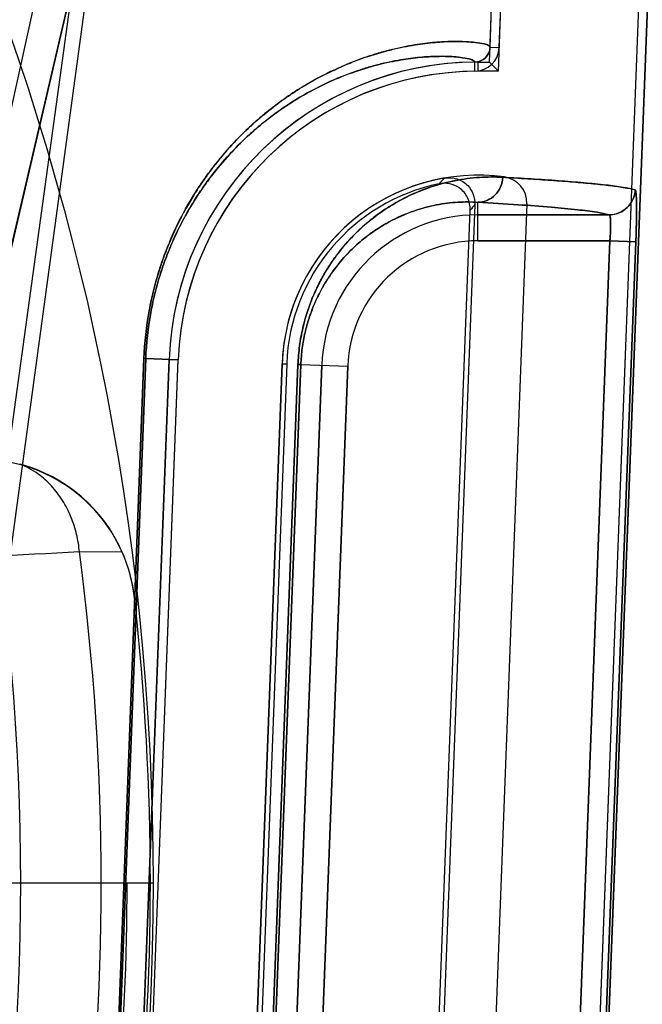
# Model space of a CAD drawing. Header units: millimetres. Extents: x 0 to 297, y 0 to 210.
# Tile 175 of 256: x 56.7277 to 56.8116, y 159.5951 to 159.7277. Entities that reach past the tile are written whole.
import ezdxf

# ---------------------------------------------------------------- set-up
doc = ezdxf.new("R2010")
doc.units = ezdxf.units.MM
doc.header["$LTSCALE"] = 16.335
doc.layers.get('0').update_dxf_attribs({"linetype": 'CONTINUOUS'})
for name, color, linetype in [('AXES_REF', 7, 'CONTINUOUS'), ('INTFCLR_1', 7, 'CONTINUOUS'), ('INTFCLR_144815', 7, 'CONTINUOUS'), ('INTFCLR_72935', 7, 'CONTINUOUS')]:
    doc.layers.add(name, color=color, linetype=linetype)

msp = doc.modelspace()

# ---------------------------------------------------------------- linework, layer by layer
at = {"color": 7, "linetype": 'Continuous'}
for radius in [6.787079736, 6.7865, 6.743039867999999]:
    msp.add_circle((57.4637306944, 154.7114647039), radius, dxfattribs=at)
msp.add_arc((57.4637306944, 154.7114647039), 6.72, 278.2771290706, 261.7228709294, dxfattribs=at)
at = {"layer": 'AXES_REF', "color": 9, "linetype": 'Continuous'}
msp.add_circle((57.4637306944, 154.7114647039), 6.191158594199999, dxfattribs=at)
at = {"layer": 'INTFCLR_1', "color": 6, "linetype": 'Continuous'}
for p, q in [((56.791103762, 159.7240051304), (56.8009789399, 159.9824779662)), ((56.7923371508, 159.723958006), (56.8022115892, 159.9824114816)), ((56.8207185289, 159.9814167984), (56.7843871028, 159.0304783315)), ((56.8219511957, 159.9813507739), (56.78562139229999, 159.0304547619)), ((56.7960676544, 159.7029082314), (56.7879086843, 159.4893554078)), ((56.7414407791, 159.5139168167), (56.7478593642, 159.6819168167)), ((56.7426750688, 159.513893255), (56.7490936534, 159.681893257)), ((56.7630834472, 159.6813587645), (56.7566648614, 159.5133587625))]:
    msp.add_line(p, q, dxfattribs=at)
at = {"layer": 'INTFCLR_1', "color": 9, "linetype": 'Continuous'}
for p, q in [((56.791103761, 159.7240051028), (56.79233715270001, 159.723958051)), ((56.7890405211, 159.7207508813), (56.789027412, 159.7219851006)), ((56.7894665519, 159.6979113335), (56.7894665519, 159.7031057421)), ((56.7894665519, 159.7014108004), (56.8071586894, 159.7014108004)), ((56.8072441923, 159.6979113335), (56.7894665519, 159.6979113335)), ((56.8072441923, 159.6979113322), (56.79947649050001, 159.4947902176)), ((56.8107384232, 159.6977777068), (56.8029705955, 159.4946565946)), ((56.8107384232, 159.6977777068), (56.8072441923, 159.6979113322)), ((56.7380676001, 159.5140598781), (56.7444613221, 159.6820609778)), ((56.74470336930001, 159.68206099), (56.7383135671, 159.5140598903)), ((56.74470336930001, 159.68206099), (56.7444613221, 159.6820609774)), ((56.74470336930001, 159.68206099), (56.7490936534, 159.6818932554)), ((56.7588233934, 159.5132613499), (56.76521980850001, 159.6812624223)), ((56.76560451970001, 159.6812624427), (56.7592140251, 159.5132613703)), ((56.76521980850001, 159.6812624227), (56.76560451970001, 159.6812624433)), ((56.76560451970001, 159.6812624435), (56.77191879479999, 159.6810212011)), ((56.762003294, 159.5131548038), (56.7684218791, 159.6811548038)), ((56.7655002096, 159.5130212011), (56.77191879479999, 159.6810212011))]:
    msp.add_line(p, q, dxfattribs=at)
at = {"layer": 'INTFCLR_1', "color": 6, "linetype": 'Continuous'}
for centre, radius, start, end in [((56.7890051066, 159.724085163), 0.0021001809, 270.608534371, 357.8153197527), ((56.7890051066, 159.724085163), 0.0033344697, 270.6085426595, 357.814546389), ((56.7894665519, 159.6803507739), 0.0416366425, 90.6042427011, 177.8120294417), ((56.7894665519, 159.6803507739), 0.0404023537, 90.60417744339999, 177.8120271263), ((56.7894665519, 159.6803507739), 0.0264023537, 82.21149370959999, 177.8120295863), ((56.7925702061, 159.7030418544), 0.0035, 357.8120301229, 82.21149379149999)]:
    msp.add_arc(centre, radius, start, end, dxfattribs=at)
at = {"layer": 'INTFCLR_1', "color": 9, "linetype": 'Continuous'}
for radius, start, end in [(0.0210600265, 90.00000001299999, 177.8120294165), (0.0175605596, 90.0000000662, 177.8120297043)]:
    msp.add_arc((56.7894665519, 159.6803507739), radius, start, end, dxfattribs=at)
for points, knots in [([(56.7444613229, 159.6820609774), (56.7445432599, 159.684213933), (56.744838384, 159.6868916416), (56.74547015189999, 159.6900236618), (56.745940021, 159.6919982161), (56.74649466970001, 159.6939008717), (56.747125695, 159.6957284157), (56.7477787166, 159.6974429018), (56.7489665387, 159.7001825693), (56.7505187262, 159.7030711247), (56.7521975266, 159.7056749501), (56.75382483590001, 159.7079458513), (56.7558927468, 159.7104511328), (56.7584316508, 159.7130433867), (56.7616228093, 159.7158324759), (56.7654699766, 159.7185540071), (56.7693146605, 159.7206159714), (56.7721773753, 159.7218539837), (56.7747127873, 159.7228002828), (56.7771304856, 159.7235156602), (56.7794139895, 159.7240281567), (56.7813874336, 159.7243869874), (56.7835807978, 159.7246604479), (56.7858952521, 159.7247832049), (56.7880776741, 159.7247548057), (56.7897744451, 159.7245659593), (56.7907870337, 159.7243146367), (56.7911074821, 159.7241020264), (56.7911037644, 159.7240051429)], [0, 0, 0, 0, 0.09145445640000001, 0.1138036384, 0.1356225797, 0.1775934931, 0.1978577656, 0.2176815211, 0.2554568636, 0.3245480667, 0.3565511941, 0.3869221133, 0.443096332, 0.4942467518, 0.5407728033, 0.6228600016, 0.6936556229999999, 0.7255371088, 0.7551980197, 0.8084927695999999, 0.8323850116, 0.8545194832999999, 0.8936035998, 0.9261879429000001, 0.9525909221, 0.9869380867, 0.995884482, 1, 1, 1, 1]), ([(56.74470336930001, 159.68206099), (56.7447815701, 159.6841174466), (56.74506264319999, 159.6866750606), (56.745664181, 159.6896668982), (56.746111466, 159.691552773), (56.7466394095, 159.6933699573), (56.747240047, 159.6951153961), (56.7478615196, 159.6967525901), (56.7489917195, 159.6993682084), (56.7504686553, 159.7021260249), (56.75206619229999, 159.7046118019), (56.7536141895, 159.7067787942), (56.7555810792, 159.7091688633), (56.75799597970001, 159.7116412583), (56.7610301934, 159.7142995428), (56.7646874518, 159.7168915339), (56.7683426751, 159.7188530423), (56.7710634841, 159.7200285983), (56.7734720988, 159.7209255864), (56.7757686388, 159.7216018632), (56.77793733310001, 159.722084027), (56.7798108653, 159.7224199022), (56.78189296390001, 159.7226727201), (56.7840886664, 159.722779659), (56.7861615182, 159.7227406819), (56.787765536, 159.722548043), (56.78873501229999, 159.7222937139), (56.7890313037, 159.7220796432), (56.7890274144, 159.7219851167)], [0, 0, 0, 0, 0.0917406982, 0.1141566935, 0.136039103, 0.1781262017, 0.1984432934, 0.2183163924, 0.2561787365, 0.3254018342, 0.3574526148, 0.3878602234, 0.4440791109, 0.4952427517, 0.5417573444, 0.6237687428, 0.6944433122, 0.7262543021, 0.7558410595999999, 0.8089827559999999, 0.8327989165, 0.8548590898, 0.8938039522, 0.926266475, 0.9525704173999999, 0.9868267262, 0.9957825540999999, 1, 1, 1, 1]), ([(56.76521980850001, 159.6812624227), (56.7652516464, 159.6820986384), (56.7653936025, 159.6837465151), (56.7658285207, 159.6861308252), (56.76644627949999, 159.6883544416), (56.7671991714, 159.6903778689), (56.768047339, 159.6922008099), (56.7689600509, 159.6938362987), (56.7699168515, 159.6953035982), (56.77119164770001, 159.6970076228), (56.773381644, 159.6994540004), (56.77611266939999, 159.7016823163), (56.7794433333, 159.703685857), (56.78255709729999, 159.7050719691), (56.7861942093, 159.7060703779), (56.7895890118, 159.7065181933), (56.7917669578, 159.7065294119), (56.7928053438, 159.706471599)], [0, 0, 0, 0, 0.0604010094, 0.1191662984, 0.1746963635, 0.22676049, 0.2748219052, 0.3196795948, 0.361833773, 0.4011631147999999, 0.473188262, 0.5983862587, 0.6535955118, 0.7535269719, 0.8432414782, 0.9249341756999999, 1, 1, 1, 1]), ([(56.7928053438, 159.706471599), (56.7927724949, 159.7056071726), (56.7920609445, 159.7038572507), (56.7903052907, 159.7031043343), (56.7894665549, 159.7030994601)], [0, 0, 0, 0, 0.5077181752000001, 1, 1, 1, 1]), ([(56.8071586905, 159.7014139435), (56.8078074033, 159.7014149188), (56.80894744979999, 159.7017497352), (56.8102450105, 159.702998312), (56.8106224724, 159.7041265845), (56.8106502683, 159.7047766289)], [0, 0, 0, 0, 0.3677585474, 0.6311502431, 1, 1, 1, 1]), ([(56.8106502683, 159.7047766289), (56.81070493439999, 159.7047606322), (56.8107363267, 159.7045108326), (56.8107960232, 159.7041490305), (56.8108200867, 159.7034756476), (56.8108368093, 159.7027187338), (56.810837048, 159.7018774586), (56.81082524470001, 159.7006927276), (56.8107926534, 159.699314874), (56.8107556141, 159.6982272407), (56.8107384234, 159.6977777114)], [0, 0, 0, 0, 0.0243362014, 0.083680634, 0.1766809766, 0.3011668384, 0.4113712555, 0.53498631, 0.8077929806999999, 1, 1, 1, 1]), ([(56.76560451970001, 159.6812624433), (56.7656322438, 159.6819917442), (56.7657556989, 159.6834287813), (56.76613375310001, 159.6855078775), (56.7666706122, 159.6874463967), (56.7673247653, 159.6892097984), (56.7680615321, 159.6907977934), (56.7688541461, 159.6922217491), (56.7696848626, 159.6934985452), (56.7707908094, 159.6949797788), (56.7722113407, 159.696568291), (56.7739782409, 159.69815558), (56.77572885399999, 159.6994376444), (56.7779402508, 159.7007641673), (56.780631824, 159.7019545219), (56.7837726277, 159.7028007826), (56.78669903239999, 159.7031723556), (56.7885737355, 159.7031573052), (56.7894665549, 159.7030994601)], [0, 0, 0, 0, 0.06076861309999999, 0.1198784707, 0.1757127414, 0.2280356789, 0.2763077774, 0.3213336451, 0.3636179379, 0.4030422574, 0.4751700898, 0.540631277, 0.6004666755, 0.6555552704, 0.7551204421, 0.8443563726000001, 0.9255041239, 1, 1, 1, 1]), ([(56.8071586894, 159.7014108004), (56.8066208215, 159.7015695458), (56.8052031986, 159.7018211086), (56.8026029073, 159.7021490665), (56.7990561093, 159.7024753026), (56.79457358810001, 159.7028051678), (56.79127228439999, 159.7030043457), (56.7894665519, 159.7031057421)], [0, 0, 0, 0, 0.0945749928, 0.2419709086, 0.4422842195, 0.6949987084, 1, 1, 1, 1]), ([(56.8071586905, 159.7014139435), (56.8072622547, 159.7013986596), (56.807306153, 159.7009042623), (56.8073609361, 159.7002833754), (56.8073245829, 159.6991535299), (56.8072779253, 159.6983523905), (56.8072441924, 159.6979113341)], [0, 0, 0, 0, 0.0888639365, 0.3052811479, 0.6245104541, 1, 1, 1, 1])]:
    msp.add_open_spline(points, degree=3, knots=knots, dxfattribs=at)
at = {"layer": 'INTFCLR_1', "color": 6, "linetype": 'Continuous'}
msp.add_open_spline([(56.7928057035, 159.7064715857), (56.7939331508, 159.7064087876), (56.7961097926, 159.7062816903), (56.7992761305, 159.7060745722), (56.8022196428, 159.7058553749), (56.8048971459, 159.7056215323), (56.80722646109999, 159.7053754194), (56.80910727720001, 159.7051153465), (56.8102030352, 159.7049074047), (56.81064989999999, 159.704776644)], degree=3, knots=[0, 0, 0, 0, 0.1888198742, 0.3645867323, 0.5305926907, 0.6823681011, 0.814025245, 0.9221434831, 1, 1, 1, 1], dxfattribs=at)
at = {"layer": 'INTFCLR_144815', "color": 9, "linetype": 'Continuous'}
for p, q in [((56.7188759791, 159.6162597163), (56.7825135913, 160.0774146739)), ((56.7834072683, 159.973071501), (56.7193407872, 159.6831127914)), ((56.7233021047, 159.6831127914), (56.7910698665, 159.973071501)), ((56.7235972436, 159.6841890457), (56.7908619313, 159.9719952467)), ((56.7682786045, 159.9626659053), (56.72109292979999, 159.6165900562)), ((56.7415482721, 159.6559775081), (56.7357780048, 159.6560036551)), ((56.7431940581, 159.6498200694), (56.7431888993, 159.649866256))]:
    msp.add_line(p, q, dxfattribs=at)
at = {"layer": 'INTFCLR_144815', "color": 6, "linetype": 'Continuous'}
for p, q in [((56.7236658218, 159.6114647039), (56.7422032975, 159.6114647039)), ((56.7422033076, 159.6114647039), (56.7457033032, 159.6114647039)), ((56.7422033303, 159.6114647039), (56.7457032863, 159.6114647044))]:
    msp.add_line(p, q, dxfattribs=at)
at = {"layer": 'INTFCLR_144815', "color": 9, "linetype": 'Continuous'}
msp.add_circle((56.3995349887, 159.6114647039), 0.3461683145, dxfattribs=at)
at = {"layer": 'INTFCLR_144815', "color": 6, "linetype": 'Continuous'}
for centre, radius, start, end in [((56.3995349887, 159.6114647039), 0.3283354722, 350.0000000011, 9.9999999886), ((56.7223294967, 159.6474931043), 0.0209938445, 6.364865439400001, 88.4911031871), ((56.7223155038, 159.6475557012), 0.0209956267, 23.6480536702, 75.071385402), ((56.722268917, 159.6475256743), 0.0210505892, 6.3840988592, 23.6720560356), ((56.3995349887, 159.6114647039), 0.3457928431, 353.6277518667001, 6.372248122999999)]:
    msp.add_arc(centre, radius, start, end, dxfattribs=at)
at = {"layer": 'INTFCLR_144815', "color": 9, "linetype": 'Continuous'}
for centre, radius, start, end in [((56.9901757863, 154.5233428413), 5.1389615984, 92.8375147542, 93.1080322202), ((56.3995349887, 159.6114647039), 0.3391800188, 352.4544928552, 7.5455071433), ((56.3995350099, 159.6114036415), 0.3426683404, 179.9897900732, 0.0102098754)]:
    msp.add_arc(centre, radius, start, end, dxfattribs=at)
msp.add_open_spline([(56.7357780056, 159.6560036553), (56.73570616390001, 159.6567971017), (56.7354449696, 159.6584043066), (56.7346929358, 159.6607516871), (56.7335607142, 159.662971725), (56.7320748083, 159.6649347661), (56.7301591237, 159.6666576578), (56.728611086, 159.6675072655), (56.7277242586, 159.6678422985)], degree=3, knots=[0, 0, 0, 0, 0.1587862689, 0.3232324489, 0.4893702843, 0.6531213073, 0.8110563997, 1, 1, 1, 1], dxfattribs=at)
at = {"layer": 'INTFCLR_72935', "color": 6, "linetype": 'Continuous'}
for p, q in [((56.79102667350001, 159.7219874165), (56.8009789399, 159.9824779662)), ((56.7922147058, 159.7207531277), (56.80221121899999, 159.9824017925)), ((56.8207172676, 159.9813837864), (56.7843866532, 159.0304665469)), ((56.78562139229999, 159.0304547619), (56.8219511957, 159.9813507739)), ((56.7894665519, 159.7219874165), (56.79102667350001, 159.7219874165)), ((56.79102667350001, 159.7219874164), (56.7922147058, 159.7207531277)), ((56.7922147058, 159.7207531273), (56.7894665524, 159.7207531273)), ((56.7890584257, 159.7028003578), (56.780928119, 159.4899977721)), ((56.7803455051, 159.4907896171), (56.788417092, 159.7020552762)), ((56.7478593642, 159.6819168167), (56.7414407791, 159.5139168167)), ((56.7426759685, 159.5139168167), (56.7490945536, 159.6819168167)), ((56.7566648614, 159.5133587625), (56.7630834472, 159.6813587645)), ((56.7636958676, 159.6813470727), (56.7572772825, 159.5133470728))]:
    msp.add_line(p, q, dxfattribs=at)
at = {"layer": 'INTFCLR_72935', "color": 9, "linetype": 'Continuous'}
for p, q in [((56.7894665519, 159.7219874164), (56.7894665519, 159.7207531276)), ((56.7894665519, 159.6979113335), (56.7894665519, 159.7031057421)), ((56.8071586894, 159.7014108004), (56.7894665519, 159.7014108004)), ((56.7894665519, 159.6979113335), (56.8072441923, 159.6979113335)), ((56.79947649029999, 159.4947902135), (56.8072441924, 159.6979113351)), ((56.8029705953, 159.4946565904), (56.8107384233, 159.6977777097)), ((56.8072441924, 159.6979113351), (56.8107384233, 159.6977777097)), ((56.7444613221, 159.682060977), (56.7380676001, 159.5140598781)), ((56.7383135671, 159.5140598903), (56.74470336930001, 159.6820609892)), ((56.74470336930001, 159.6820609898), (56.7444613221, 159.6820609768)), ((56.7490936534, 159.6818932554), (56.74470336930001, 159.68206099)), ((56.76521980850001, 159.6812624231), (56.7588233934, 159.5132613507)), ((56.7592140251, 159.513261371), (56.76560451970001, 159.6812624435)), ((56.7630834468, 159.6813587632), (56.7636954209, 159.6813353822)), ((56.76560451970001, 159.6812624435), (56.76521980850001, 159.6812624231)), ((56.76560451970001, 159.6812624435), (56.77191879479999, 159.6810212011)), ((56.7684218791, 159.6811548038), (56.762003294, 159.5131548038)), ((56.77191879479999, 159.6810212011), (56.7655002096, 159.5130212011))]:
    msp.add_line(p, q, dxfattribs=at)
at = {"layer": 'INTFCLR_72935', "color": 6, "linetype": 'Continuous'}
for radius, start, end in [(0.0416366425, 89.9999999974, 177.812029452), (0.0404023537, 89.9999992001, 177.8120271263), (0.0264023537, 99.779194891, 177.8120267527), (0.025789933, 101.72829084, 177.8120295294)]:
    msp.add_arc((56.7894665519, 159.6803507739), radius, start, end, dxfattribs=at)
at = {"layer": 'INTFCLR_72935', "color": 9, "linetype": 'Continuous'}
for centre, radius, start, end in [((56.8325161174, 159.6586572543), 0.0673494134, 134.8928101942, 135.8102465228), ((56.8325401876, 159.6647246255), 0.0577964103, 138.7922958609, 139.7668776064), ((56.7894665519, 159.6803507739), 0.0210600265, 89.99999998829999, 177.812029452), ((56.7894665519, 159.6803507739), 0.0175605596, 90.0000000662, 177.8120297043)]:
    msp.add_arc(centre, radius, start, end, dxfattribs=at)
for points, knots in [([(56.7911037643, 159.7240051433), (56.7911075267, 159.7241032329), (56.7907810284, 159.7243170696), (56.78975930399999, 159.7245687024), (56.7880485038, 159.7247568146), (56.7858563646, 159.7247823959), (56.7835419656, 159.7246567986), (56.7807986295, 159.7243119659), (56.7782467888, 159.7237887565), (56.7759931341, 159.7231791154), (56.7734222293, 159.7223568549), (56.7699349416, 159.7209476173), (56.7654825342, 159.7185615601), (56.7620919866, 159.7161653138), (56.7597652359, 159.7142090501), (56.7580610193, 159.7126644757), (56.7559064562, 159.7104653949), (56.7538487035, 159.7079759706), (56.7522243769, 159.7057143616), (56.7505408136, 159.7031094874), (56.7489832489, 159.7002170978), (56.7477916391, 159.6974743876), (56.7471366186, 159.695758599), (56.7465024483, 159.6939259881), (56.7459450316, 159.6920173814), (56.7454732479, 159.6900379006), (56.7448394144, 159.6869003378), (56.7445434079, 159.684217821), (56.7444613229, 159.6820609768)], [0, 0, 0, 0, 0.0041667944, 0.0132325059, 0.04788090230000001, 0.0743889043, 0.106992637, 0.1459539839, 0.1917350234, 0.2174100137, 0.2450322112, 0.3062748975, 0.3767708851, 0.459022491, 0.4819214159, 0.5057929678, 0.5566317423, 0.6124577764, 0.6427014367, 0.6747871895, 0.7440712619, 0.7818214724, 0.801661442, 0.8220172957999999, 0.8641280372, 0.8859911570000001, 0.908379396, 1, 1, 1, 1]), ([(56.7890274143, 159.7219851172), (56.7890313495, 159.7220807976), (56.7887293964, 159.722296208), (56.7877511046, 159.7225507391), (56.7861338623, 159.722742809), (56.7840517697, 159.7227790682), (56.7818561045, 159.722669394), (56.77925174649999, 159.7223504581), (56.77682883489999, 159.7218591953), (56.77468854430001, 159.721283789), (56.77224599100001, 159.7205056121), (56.7689317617, 159.719168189), (56.764699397, 159.7168987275), (56.7614766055, 159.7146168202), (56.7592646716, 159.7127528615), (56.75764369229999, 159.7112801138), (56.7555941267, 159.7091824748), (56.7536368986, 159.7068075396), (56.75209173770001, 159.704649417), (56.7504896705, 159.7021626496), (56.7490076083, 159.6994011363), (56.7476918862, 159.6963625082), (56.7467715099, 159.6938224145), (56.7461162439, 159.6915710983), (56.7456671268, 159.6896804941), (56.7450636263, 159.6866833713), (56.7447817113, 159.6841211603), (56.74470336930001, 159.6820609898)], [0, 0, 0, 0, 0.0042689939, 0.0133435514, 0.04789979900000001, 0.0743084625, 0.1067905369, 0.1456133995, 0.1912450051, 0.2168435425, 0.2443897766, 0.3054885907, 0.3758642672, 0.4580401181, 0.4809306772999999, 0.5047993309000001, 0.5556514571, 0.6115219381, 0.6418021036, 0.6739356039, 0.7433519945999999, 0.7811892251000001, 0.8214826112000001, 0.8637100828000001, 0.8856368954, 0.9080921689, 1, 1, 1, 1]), ([(56.7928053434, 159.706471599), (56.7917689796, 159.7065292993), (56.7895996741, 159.706518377), (56.78622012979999, 159.7060747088), (56.7825922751, 159.7050841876), (56.77947460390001, 159.7037026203), (56.77690765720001, 159.7021620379), (56.77487738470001, 159.7006754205), (56.7728353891, 159.6988427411), (56.7708139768, 159.6965867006), (56.769242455, 159.6943375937), (56.7680636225, 159.6922332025), (56.7672105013, 159.6904055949), (56.76645271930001, 159.6883746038), (56.7658339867, 159.6861541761), (56.7653954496, 159.6837622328), (56.7652520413, 159.6821090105), (56.76521980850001, 159.6812624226)], [0, 0, 0, 0, 0.07491115, 0.1561199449, 0.2453271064, 0.345430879, 0.4010944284, 0.4611556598, 0.5267563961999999, 0.5987622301, 0.6793164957, 0.7241863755, 0.7727217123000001, 0.8247304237, 0.8804609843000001, 0.9388567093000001, 1, 1, 1, 1]), ([(56.7894665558, 159.7030963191), (56.7903057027, 159.7031011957), (56.792060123, 159.7038582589), (56.7927724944, 159.7056071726), (56.7928053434, 159.706471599)], [0, 0, 0, 0, 0.4924043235, 1, 1, 1, 1]), ([(56.81065026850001, 159.7047766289), (56.810613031, 159.7039052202), (56.809838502, 159.7021235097), (56.80802813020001, 159.7014158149), (56.8071586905, 159.7014139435)], [0, 0, 0, 0, 0.5007929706, 1, 1, 1, 1]), ([(56.8107384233, 159.6977777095), (56.8107556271, 159.6982275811), (56.81078594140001, 159.6991120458), (56.810817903, 159.700394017), (56.810839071, 159.7016639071), (56.810831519, 159.7028078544), (56.81082734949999, 159.7038261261), (56.8107405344, 159.7043620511), (56.8107303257, 159.7047532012), (56.81065026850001, 159.7047766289)], [0, 0, 0, 0, 0.1923988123, 0.3780628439, 0.5486260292, 0.7331187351, 0.8743091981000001, 0.9643516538, 1, 1, 1, 1]), ([(56.7894665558, 159.7030963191), (56.7885755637, 159.7031541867), (56.7867084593, 159.7031654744), (56.7837951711, 159.702800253), (56.7806625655, 159.7019610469), (56.7779670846, 159.700775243), (56.7757460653, 159.6994466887), (56.7739868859, 159.6981605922), (56.77221648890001, 159.6965716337), (56.770462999, 159.694612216), (56.7690986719, 159.6926560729), (56.7680756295, 159.6908246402), (56.7673342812, 159.6892324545), (56.7666762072, 159.6874633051), (56.7661384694, 159.6855277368), (56.7657573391, 159.6834422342), (56.7656325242, 159.6820007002), (56.76560451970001, 159.6812624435)], [0, 0, 0, 0, 0.0743534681, 0.1550331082, 0.243792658, 0.3435243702, 0.3990981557, 0.4590751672, 0.5247074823, 0.5968389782, 0.6775819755, 0.7227186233, 0.7714095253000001, 0.8236901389, 0.8797311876, 0.9384776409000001, 1, 1, 1, 1]), ([(56.7894665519, 159.7031057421), (56.791272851, 159.7030043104), (56.7945748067, 159.702805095), (56.7990578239, 159.7024751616), (56.8026042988, 159.7021489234), (56.8052039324, 159.7018209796), (56.8066210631, 159.7015695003), (56.8071586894, 159.7014108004)], [0, 0, 0, 0, 0.3050970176, 0.5578258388, 0.7581134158, 0.9054662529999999, 1, 1, 1, 1]), ([(56.8072441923, 159.6979113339), (56.8072615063, 159.6981364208), (56.8073017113, 159.6987324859), (56.807341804, 159.6996153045), (56.807348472, 159.7005256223), (56.807304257, 159.7010301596), (56.8072400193, 159.7014011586), (56.8071586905, 159.7014139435)], [0, 0, 0, 0, 0.1914930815, 0.5049976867, 0.7606871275, 0.9301660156, 1, 1, 1, 1])]:
    msp.add_open_spline(points, degree=3, knots=knots, dxfattribs=at)
at = {"layer": 'INTFCLR_72935', "color": 6, "linetype": 'Continuous'}
for points, knots in [([(56.791103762, 159.7240051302), (56.7910839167, 159.723485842), (56.790623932, 159.7224220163), (56.789547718, 159.7219905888), (56.7890274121, 159.7219851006)], [0, 0, 0, 0, 0.4996790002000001, 1, 1, 1, 1]), ([(56.78498206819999, 159.7063694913), (56.7855346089, 159.706464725), (56.7867054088, 159.7063802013), (56.7884973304, 159.7052792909), (56.7890932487, 159.7037118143), (56.7890584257, 159.7028003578)], [0, 0, 0, 0, 0.2757415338, 0.5514262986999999, 1, 1, 1, 1]), ([(56.81064989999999, 159.704776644), (56.810137, 159.7049267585), (56.8088229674, 159.7051629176), (56.80651456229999, 159.7054611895), (56.80359435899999, 159.7057427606), (56.80023573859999, 159.7060085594), (56.7965925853, 159.706252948), (56.794083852, 159.7064004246), (56.7928057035, 159.7064715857)], [0, 0, 0, 0, 0.08936447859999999, 0.222530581, 0.389450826, 0.5797688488, 0.7859384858, 1, 1, 1, 1]), ([(56.788417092, 159.7020552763), (56.7884389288, 159.7026268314), (56.7881908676, 159.703795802), (56.7868164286, 159.7054412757), (56.7851362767, 159.7057916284), (56.7842242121, 159.7056022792)], [0, 0, 0, 0, 0.2761912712, 0.5501956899, 1, 1, 1, 1])]:
    msp.add_open_spline(points, degree=3, knots=knots, dxfattribs=at)

doc.saveas('drawing.dxf')
